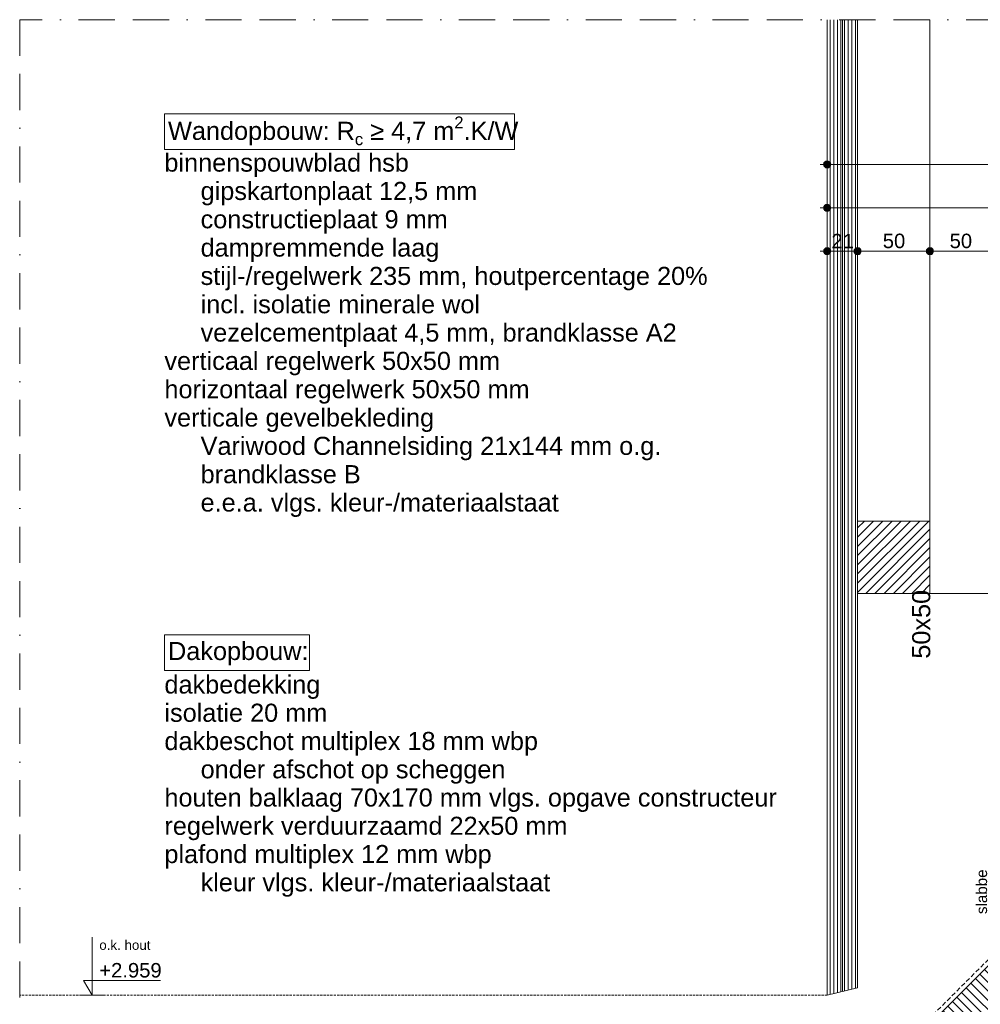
# Model space of a CAD drawing. Extents: x 75 to 2066, y 35 to 1450.
# Tile 1 of 3: x 75 to 739, y 770 to 1450. Entities that reach past the tile are written whole.
import ezdxf
from ezdxf.xclip import XClip

# ---------------------------------------------------------------- set-up
doc = ezdxf.new("R2010")
doc.units = 0
doc.header["$MEASUREMENT"] = 0
doc.header["$XCLIPFRAME"] = 0
for name, pattern in [('Streep-streep-punt grof', [437.5, 125, -62.5, 125, -62.5, 0, -62.5]), ('Streeplijn', [23.43500018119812, 15.625, -7.81000018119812]), ('Streeplijn fijn', [11.705999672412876, 7.799999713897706, -3.905999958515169])]:
    doc.linetypes.add(name, pattern=pattern)
doc.layers.add('0 2D arcering', color=7, linetype='Continuous')
doc.styles.add('GENERATED_STYLE_1', font='arial.ttf')
doc.linetypes.add('BRA - Brandklasse B', pattern='A,0,[3,KLW_AC26_Plan1.Shx,S=0.496031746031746,R=0,X=0,Y=5.421010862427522e-20],-70,0', length=70)

# ---------------------------------------------------------------- blocks, each defined once
blk = doc.blocks.new('Drawing_1_1', base_point=(915.0000308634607, 742.5000418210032))
at = {"layer": '0 2D arcering', "linetype": 'Continuous', "lineweight": 0, "true_color": 0x000000}
h = blk.add_hatch(dxfattribs=at)
h.set_pattern_fill('325_Hout_plaatmateriaal__BC', color=18, style=0, pattern_type=2)
h.set_pattern_definition([(90, (915.0000308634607, 742.5000418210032), (-2.5, 0), [])])
h.paths.add_polyline_path([(633.0000830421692, 1450.000038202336), (633.0000830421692, 776.0000421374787), (654.0000331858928, 781.0000529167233), (654.0000331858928, 1450.000038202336)])
for points in [[(630.500098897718, 1350.000041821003), (630.6904000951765, 1349.04333323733), (631.2323319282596, 1348.232274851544), (632.043390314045, 1347.690343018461), (633.000098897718, 1347.500041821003), (633.9568074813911, 1347.690343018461), (634.7678658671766, 1348.232274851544), (635.3097977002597, 1349.04333323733), (635.500098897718, 1350.000041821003), (635.3097977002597, 1350.956750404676), (634.7678658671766, 1351.767808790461), (633.9568074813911, 1352.309740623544), (633.000098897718, 1352.500041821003), (632.043390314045, 1352.309740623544), (631.2323319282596, 1351.767808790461), (630.6904000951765, 1350.956750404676)], [(630.500098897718, 1320.000041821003), (630.6904000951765, 1319.04333323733), (631.2323319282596, 1318.232274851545), (632.043390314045, 1317.690343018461), (633.000098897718, 1317.500041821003), (633.9568074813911, 1317.690343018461), (634.7678658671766, 1318.232274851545), (635.3097977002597, 1319.04333323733), (635.500098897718, 1320.000041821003), (635.3097977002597, 1320.956750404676), (634.7678658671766, 1321.767808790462), (633.9568074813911, 1322.309740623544), (633.000098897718, 1322.500041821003), (632.043390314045, 1322.309740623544), (631.2323319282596, 1321.767808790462), (630.6904000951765, 1320.956750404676)], [(630.500098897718, 1290.000041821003), (630.6904000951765, 1289.04333323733), (631.2323319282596, 1288.232274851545), (632.043390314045, 1287.690343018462), (633.000098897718, 1287.500041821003), (633.9568074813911, 1287.690343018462), (634.7678658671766, 1288.232274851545), (635.3097977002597, 1289.04333323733), (635.500098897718, 1290.000041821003), (635.3097977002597, 1290.956750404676), (634.7678658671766, 1291.767808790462), (633.9568074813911, 1292.309740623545), (633.000098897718, 1292.500041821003), (632.043390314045, 1292.309740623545), (631.2323319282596, 1291.767808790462), (630.6904000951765, 1290.956750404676)], [(651.5000241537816, 1290.000041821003), (651.6903253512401, 1289.04333323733), (652.2322571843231, 1288.232274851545), (653.0433155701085, 1287.690343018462), (654.0000241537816, 1287.500041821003), (654.9567327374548, 1287.690343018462), (655.7677911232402, 1288.232274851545), (656.3097229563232, 1289.04333323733), (656.5000241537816, 1290.000041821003), (656.3097229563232, 1290.956750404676), (655.7677911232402, 1291.767808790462), (654.9567327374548, 1292.309740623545), (654.0000241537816, 1292.500041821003), (653.0433155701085, 1292.309740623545), (652.2322571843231, 1291.767808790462), (651.6903253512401, 1290.956750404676)], [(701.5001162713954, 1290.000041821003), (701.6904174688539, 1289.04333323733), (702.232349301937, 1288.232274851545), (703.0434076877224, 1287.690343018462), (704.0001162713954, 1287.500041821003), (704.9568248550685, 1287.690343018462), (705.767883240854, 1288.232274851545), (706.3098150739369, 1289.04333323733), (706.5001162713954, 1290.000041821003), (706.3098150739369, 1290.956750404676), (705.767883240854, 1291.767808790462), (704.9568248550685, 1292.309740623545), (704.0001162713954, 1292.500041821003), (703.0434076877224, 1292.309740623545), (702.232349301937, 1291.767808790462), (701.6904174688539, 1290.956750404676)]]:
    blk.add_hatch(color=18, dxfattribs=at).paths.add_polyline_path(points)
h = blk.add_hatch(dxfattribs=at)
h.set_pattern_fill('310_Naaldhout__01__0001', color=18, style=0, pattern_type=2)
h.set_pattern_definition([(45, (915.0000308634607, 742.5000418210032), (-3.181980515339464, 3.181980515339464), [])])
h.paths.add_polyline_path([(704.0001162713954, 1103.500041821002), (654.0001162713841, 1103.500041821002), (654.0001162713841, 1053.500041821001), (704.0001162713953, 1053.500041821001)])
h = blk.add_hatch(dxfattribs=at)
h.set_pattern_fill('310_Naaldhout__01__0001', color=18, style=0, pattern_type=2)
h.set_pattern_definition([(135, (729.0001162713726, 781.0000418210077), (3.181980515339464, 3.181980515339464), [])])
h.paths.add_polyline_path([(704.0001162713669, 756.0000418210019), (754.0001162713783, 756.0000418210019), (754.0001162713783, 806.0000418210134)])
at = {"color": 21, "linetype": 'BRA - Brandklasse B', "lineweight": 0, "ltscale": 0.2, "true_color": 0xfcaa58}
blk.add_line((643.500058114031, 778.5000350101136), (643.500058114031, 1450.000038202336), dxfattribs=at)
at = {"color": 9, "linetype": 'Continuous', "lineweight": 0, "ltscale": 0.2}
for p, q in [((417.0001380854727, 1385.001425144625), (175.0000319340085, 1385.001425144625)), ((175.0000319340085, 1385.001425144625), (175.0000319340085, 1360.358556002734)), ((417.0001380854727, 1360.358556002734), (417.0001380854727, 1385.001425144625)), ((175.0000319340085, 1360.358556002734), (417.0001380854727, 1360.358556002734)), ((275.2987025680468, 1025.001425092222), (175.0000319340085, 1025.001425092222)), ((175.0000319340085, 1025.001425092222), (175.0000319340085, 1000.358505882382)), ((275.2987025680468, 1000.358505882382), (275.2987025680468, 1025.001425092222)), ((175.0000319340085, 1000.358505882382), (275.2987025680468, 1000.358505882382)), ((125.0000242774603, 776.0000421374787), (125.0000242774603, 816.0000532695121)), ((125.0000242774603, 776.0000421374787), (119.2000277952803, 786.0000386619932)), ((119.2000277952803, 786.0000386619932), (125.0000242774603, 786.0000386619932)), ((125.0000242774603, 786.0000386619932), (172.3281808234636, 786.0000386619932)), ((125.0000242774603, 776.0000421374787), (117.5000206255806, 776.0000421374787)), ((125.0000242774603, 776.0000421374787), (132.50002792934, 776.0000421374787))]:
    blk.add_line(p, q, dxfattribs=at)
at = {"color": 10, "linetype": 'Continuous', "lineweight": 0, "ltscale": 0.2}
for p, q in [((633.0001080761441, 1352.500040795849), (633.0001080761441, 1359.375046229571)), ((628.0000972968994, 1350.000047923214), (630.5000901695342, 1350.000047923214)), ((633.0001080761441, 1340.625049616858), (633.0001080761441, 1347.500030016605)), ((635.500100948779, 1350.000047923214), (1012.500122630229, 1350.000047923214)), ((633.0001080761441, 1322.500051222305), (633.0001080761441, 1329.375031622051)), ((628.0000972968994, 1320.000033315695), (630.5000901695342, 1320.000033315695)), ((635.500100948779, 1320.000033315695), (912.5000322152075, 1320.000033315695)), ((633.0001080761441, 1310.62503500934), (633.0001080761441, 1317.50004044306)), ((633.0001080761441, 1292.500036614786), (633.0001080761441, 1299.375042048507)), ((654.0000331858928, 1292.500036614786), (654.0000331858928, 1299.375042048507)), ((704.0001159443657, 1292.500036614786), (704.0001159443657, 1299.375042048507)), ((628.0000972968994, 1290.000043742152), (630.5000901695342, 1290.000043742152)), ((633.0001080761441, 1280.625045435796), (633.0001080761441, 1287.500050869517)), ((635.500100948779, 1290.000043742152), (651.5000152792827, 1290.000043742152)), ((654.0000331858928, 1280.625045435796), (654.0000331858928, 1287.500050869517)), ((656.5000260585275, 1290.000043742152), (701.5001230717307, 1290.000043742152)), ((704.0001159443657, 1280.625045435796), (704.0001159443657, 1287.500050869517)), ((706.5001088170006, 1290.000043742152), (751.5001056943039, 1290.000043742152))]:
    blk.add_line(p, q, dxfattribs=at)
at = {"color": 9, "linetype": 'Streeplijn fijn', "lineweight": 0, "ltscale": 0.2}
blk.add_line((633.0000830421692, 776.0000421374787), (75.00004165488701, 776.0000421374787), dxfattribs=at)
at = {"color": 9, "linetype": 'Streep-streep-punt grof', "lineweight": 0, "ltscale": 0.2, "flags": 128}
for points in [[(1755.000030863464, 1450.000041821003), (75.00003086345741, 1450.000041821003)], [(75.00003086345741, 1450.000041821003), (75.000030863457, 35.00004182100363)]]:
    blk.add_lwpolyline(points, dxfattribs=at)
at = {"color": 2, "linetype": 'Continuous', "lineweight": 0, "ltscale": 0.2, "flags": 128}
blk.add_lwpolyline([(633.0000988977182, 1450.000041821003), (633.000098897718, 776.000041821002), (654.0000241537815, 781.0000418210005), (654.0000241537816, 1450.000041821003)], dxfattribs=at)
at = {"color": 1, "linetype": 'Continuous', "lineweight": 0, "ltscale": 0.2, "flags": 128}
blk.add_lwpolyline([(704.0001162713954, 1450.000041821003), (704.0001162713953, 1053.500041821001), (754.0001162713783, 1053.500041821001), (754.0001162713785, 1450.000041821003)], dxfattribs=at)
at = {"color": 2, "linetype": 'Continuous', "lineweight": 0, "ltscale": 0.2, "flags": 128}
for points in [[(704.0001162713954, 1103.500041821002), (654.0001162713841, 1103.500041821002), (654.0001162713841, 1053.500041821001), (704.0001162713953, 1053.500041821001)], [(704.0001162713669, 756.0000418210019), (754.0001162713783, 806.0000418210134), (754.0001162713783, 756.0000418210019)]]:
    blk.add_lwpolyline(points, close=True, dxfattribs=at)
at = {"color": 3, "linetype": 'Streeplijn', "lineweight": 0, "ltscale": 0.2, "flags": 128}
blk.add_lwpolyline([(754.0001162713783, 1087.500041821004), (754.0001162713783, 1057.500041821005), (751.0001162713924, 1054.500041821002), (751.0001162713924, 807.2426825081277), (702.7574755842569, 759.0000418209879), (598.0000311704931, 759.0000418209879), (598.0000311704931, 696.0000418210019)], dxfattribs=at)
at = {"color": 10, "linetype": 'Continuous', "lineweight": 0, "ltscale": 0.2}
for centre in [(633.000098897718, 1350.000041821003), (633.000098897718, 1320.000041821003), (633.000098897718, 1290.000041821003), (654.0000241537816, 1290.000041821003), (704.0001162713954, 1290.000041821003)]:
    blk.add_circle(centre, 2.5, dxfattribs=at)
at = {"color": 10, "linetype": 'Continuous', "lineweight": 0, "attachment_point": 7, "style": 'GENERATED_STYLE_1'}
for s, insert, char_height in [('\\A1;{\\pql;\\fArial|b0|i0|c0|p0;\\W1.000000;Wandopbouw: R\\fArial|b0|i0|c0|p0;\\W1.000000;\\A1{\\H.66x;\\S ^ c;}\\fArial|b0|i0|c0|p0;\\W1.000000; ≥ 4,7 m\\fArial|b0|i0|c0|p0;\\W1.000000;\\A1{\\H.66x;\\S2^  ;}\\fArial|b0|i0|c0|p0;\\W1.000000;.K/W}', (177.5000308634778, 1363.168338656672), 12.5), ('\\A1;{\\pql;\\fArial|b0|i0|c0|p0;\\W1.000000;Dakopbouw:}', (177.5000308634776, 1003.737481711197), 12.5), ('\\A1;{\\pql;\\fArial|b0|i0|c0|p0;\\W1.000000;\\A1{\\H.66x;\\So.k. hout^  ;}}', (130.000030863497, 798.0100846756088), 10)]:
    blk.add_mtext(s, dxfattribs=dict(at, insert=insert, char_height=char_height))
at = {"color": 10, "linetype": 'Continuous', "lineweight": 0, "char_height": 12.5, "style": 'GENERATED_STYLE_1'}
for s, insert, attachment_point, line_spacing_factor in [('\\A1;{\\pql;\\pt25;\\fArial|b0|i0|c0|p0;\\W1.000000;binnenspouwblad hsb\\P\\pql;\\pt25;\\fArial|b0|i0|c0|p0;\\W1.000000;^Igipskartonplaat 12,5 mm\\P\\pql;\\pt25;\\fArial|b0|i0|c0|p0;\\W1.000000;^Iconstructieplaat 9 mm\\P\\pql;\\pt25;\\fArial|b0|i0|c0|p0;\\W1.000000;^Idampremmende laag\\P\\pql;\\pt25;\\fArial|b0|i0|c0|p0;\\W1.000000;^Istijl-/regelwerk 235 mm, houtpercentage 20%\\P\\pql;\\pt25;\\fArial|b0|i0|c0|p0;\\W1.000000;^Iincl. isolatie minerale wol\\P\\pql;\\pt25;\\fArial|b0|i0|c0|p0;\\W1.000000;^Ivezelcementplaat 4,5 mm, brandklasse A2\\P\\pql;\\pt25;\\fArial|b0|i0|c0|p0;\\W1.000000;verticaal regelwerk 50x50 mm\\P\\pql;\\pt25;\\fArial|b0|i0|c0|p0;\\W1.000000;horizontaal regelwerk 50x50 mm\\P\\pql;\\pt25;\\fArial|b0|i0|c0|p0;\\W1.000000;verticale gevelbekleding\\P\\pql;\\pt25;\\fArial|b0|i0|c0|p0;\\W1.000000;^IVariwood Channelsiding 21x144 mm o.g.\\P\\pql;\\pt25;\\fArial|b0|i0|c0|p0;\\W1.000000;^Ibrandklasse B\\P\\pql;\\pt25;\\fArial|b0|i0|c0|p0;\\W1.000000;^Ie.e.a. vlgs. kleur-/materiaalstaat}', (175.0000308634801, 1357.501387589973), 1, 0.9393634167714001), ('\\A1;{\\pql;\\pt25;\\fArial|b0|i0|c0|p0;\\W1.000000;dakbedekking\\P\\pql;\\pt25;\\fArial|b0|i0|c0|p0;\\W1.000000;isolatie 20 mm\\P\\pql;\\pt25;\\fArial|b0|i0|c0|p0;\\W1.000000;dakbeschot multiplex 18 mm wbp\\P\\pql;\\pt25;\\fArial|b0|i0|c0|p0;\\W1.000000;^Ionder afschot op scheggen\\P\\pql;\\pt25;\\fArial|b0|i0|c0|p0;\\W1.000000;houten balklaag\\fArial|b0|i0|c0|p0;\\W1.000000; 70x170 mm\\fArial|b0|i0|c0|p0;\\W1.000000; vlgs. opgave constructeur\\P\\pql;\\pt25;\\fArial|b0|i0|c0|p0;\\W1.000000;regelwerk verduurzaamd 22x50 mm\\P\\pql;\\pt25;\\fArial|b0|i0|c0|p0;\\W1.000000;plafond multiplex 12 mm wbp\\P\\pql;\\pt25;\\fArial|b0|i0|c0|p0;\\W1.000000;^Ikleur vlgs. kleur-/materiaalstaat}', (175.00003086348, 843.8931768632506), 7, 0.9372031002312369)]:
    blk.add_mtext(s, dxfattribs=dict(at, insert=insert, attachment_point=attachment_point, line_spacing_factor=line_spacing_factor))
at = {"color": 10, "linetype": 'Continuous', "lineweight": 0, "char_height": 10, "attachment_point": 7, "style": 'GENERATED_STYLE_1'}
for s, insert, width in [('\\A1;{\\pql;\\fArial|b0|i0|c0|p0;\\W1.000000;21}', (635.8728113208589, 1292.0000417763), 15.2545), ('\\A1;{\\pql;\\fArial|b0|i0|c0|p0;\\W1.000000;50}', (671.3728200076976, 1292.0000417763), 15.2545), ('\\A1;{\\pql;\\fArial|b0|i0|c0|p0;\\W1.000000;50}', (717.5592461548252, 1292.0000417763), 15.2545), ('\\A1;{\\pql;\\fArial|b0|i0|c0|p0;\\W1.000000;+2.959}', (130.000030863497, 788.000041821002), 42.3282)]:
    blk.add_mtext(s, dxfattribs=dict(at, insert=insert, width=width))
at = {"color": 10, "linetype": 'Continuous', "lineweight": 0, "rotation": 90, "style": 'GENERATED_STYLE_1'}
for s, insert, char_height, attachment_point in [('\\A1;{\\pql;\\pt25;\\fArial|b0|i0|c0|p0;\\W1.000000;50x50}', (691.6787028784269, 1008.438579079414), 12.5, 1), ('\\A1;{\\pqc;\\fArial|b0|i0|c0|p0;\\W1.000000;slabbe}', (739.7389387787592, 847.3975439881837), 7.5, 5)]:
    blk.add_mtext(s, dxfattribs=dict(at, insert=insert, char_height=char_height, attachment_point=attachment_point))

msp = doc.modelspace()

# ---------------------------------------------------------------- block references
at = {"color": 4, "linetype": 'Continuous', "lineweight": 0, "ltscale": 0.2}
ref = msp.add_blockref('Drawing_1_1', (915.0000308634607, 742.5000418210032), dxfattribs=at)
XClip(ref).set_block_clipping_path([(75.00001662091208, 35.00004182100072), (1755.000033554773, 1450.000048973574)])

doc.saveas('drawing.dxf')
